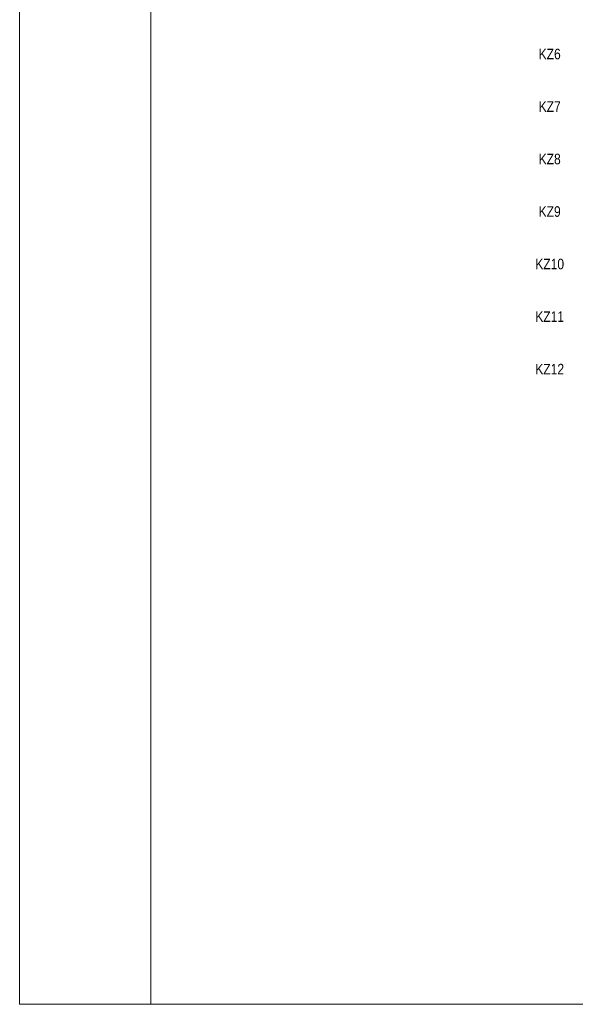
# Model space of a CAD drawing. Header units: millimetres. Extents: x 3585 to 3995, y 1397 to 1684.
# Tile 1 of 26: x 3585 to 3691, y 1397 to 1584. Entities that reach past the tile are written whole.
import ezdxf

# ---------------------------------------------------------------- set-up
doc = ezdxf.new("R2010")
doc.units = ezdxf.units.MM
doc.layers.add('#elektryczne', color=7, linetype='Continuous', lineweight=20)
doc.layers.add('EB_CCTV', color=4, linetype='Continuous', lineweight=5)
doc.styles.add('opisy okien', font='txt', dxfattribs={"height": 15})

msp = doc.modelspace()

# ---------------------------------------------------------------- linework, layer by layer
at = {"layer": '#elektryczne'}
msp.add_lwpolyline([(3584.65, 1396.93), (3584.65, 1683.93), (3994.65, 1683.93), (3994.65, 1396.93)], close=True, dxfattribs=at)
msp.add_lwpolyline([(3609.65, 1396.93), (3609.65, 1683.93)], dxfattribs=at)

# ---------------------------------------------------------------- texts
at = {"layer": 'EB_CCTV', "color": 0, "lineweight": 13, "char_height": 2, "width": 10.423, "attachment_point": 5, "style": 'opisy okien'}
for s, insert in [('\\pxi-3,l4,t4;{\\fArial Narrow|b0|i0|c238|p39;KZ6}', (3684.68, 1577.91)), ('\\pxi-3,l4,t4;{\\fArial Narrow|b0|i0|c238|p39;KZ7}', (3684.68, 1567.91)), ('\\pxi-3,l4,t4;{\\fArial Narrow|b0|i0|c238|p39;KZ8}', (3684.68, 1557.91)), ('\\pxi-3,l4,t4;{\\fArial Narrow|b0|i0|c238|p39;KZ9}', (3684.68, 1547.91)), ('\\pxi-3,l4,t4;{\\fArial Narrow|b0|i0|c238|p39;KZ10}', (3684.68, 1537.91)), ('\\pxi-3,l4,t4;{\\fArial Narrow|b0|i0|c238|p39;KZ11}', (3684.68, 1527.91)), ('\\pxi-3,l4,t4;{\\fArial Narrow|b0|i0|c238|p39;KZ12}', (3684.68, 1517.91))]:
    msp.add_mtext(s, dxfattribs=dict(at, insert=insert))

doc.saveas('drawing.dxf')
